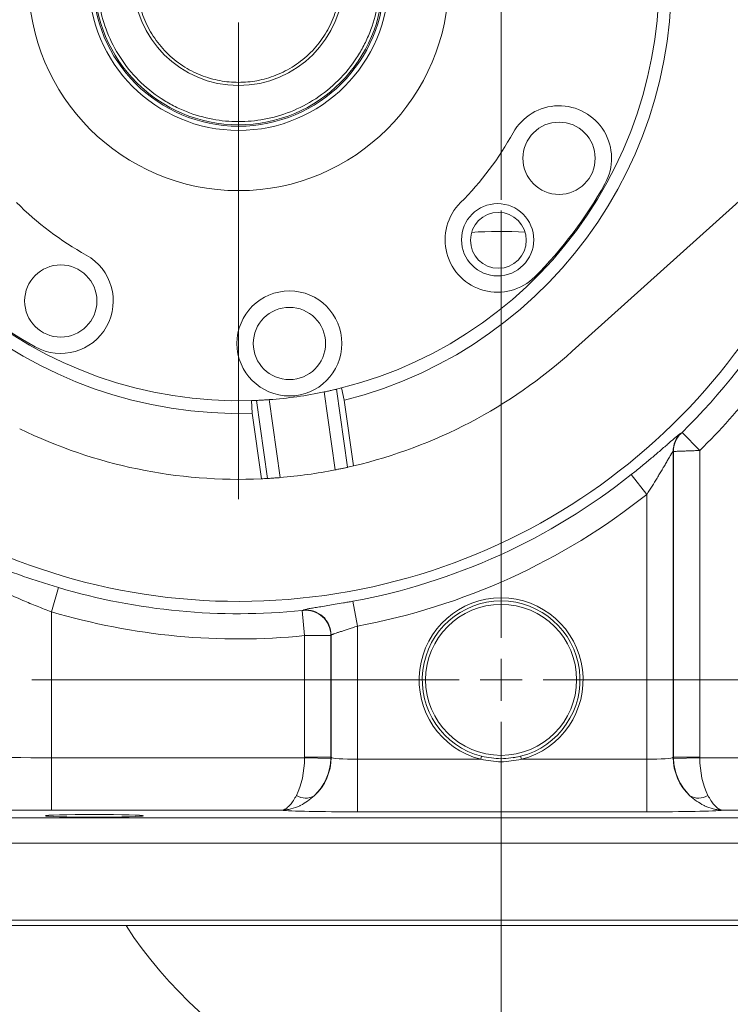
# Model space of a CAD drawing. Header units: inches. Extents: x 0.3 to 33.9, y 0.2 to 21.6.
# Tile 3 of 24: x 5 to 8.3, y 4.7 to 9.3. Entities that reach past the tile are written whole.
import ezdxf

# ---------------------------------------------------------------- set-up
doc = ezdxf.new("R2010")
doc.units = ezdxf.units.IN
doc.header["$MEASUREMENT"] = 0
doc.layers.add('SLD-0', color=7, linetype='Continuous', lineweight=15)
doc.styles.add('SLDTEXTSTYLE0', font='TXT', dxfattribs={"width": 0.75})
doc.dimstyles.new('SLDDIMSTYLE0', dxfattribs={"dimtxt": 0.25, "dimasz": 0.13, "dimexe": 0, "dimexo": 0.0625, "dimgap": 0.0625, "dimtad": 0, "dimtih": 1, "dimtoh": 1, "dimrnd": 1e-09, "dimzin": 12, "dimdsep": 46, "dimtxsty": 'SLDTEXTSTYLE0', "dimsah": 1, "dimcen": 0.09, "dimadec": 0, "dimazin": 3, "dimtfac": 1, "dimtofl": 0, "dimtmove": 0, "dimatfit": 3, "dimfxl": 1, "dimfrac": 2, "dimtolj": 1, "dimtzin": 12, "dimarcsym": 0})
doc.dimstyles.new('SLDDIMSTYLE1', dxfattribs={"dimtxt": 0.25, "dimasz": 0.13, "dimexe": 0, "dimexo": 0.0625, "dimgap": 0.0625, "dimtad": 0, "dimtih": 1, "dimtoh": 1, "dimrnd": 1e-09, "dimzin": 12, "dimdsep": 46, "dimtxsty": 'SLDTEXTSTYLE0', "dimsah": 1, "dimcen": 0.09, "dimadec": 0, "dimazin": 3, "dimtfac": 1, "dimtmove": 0, "dimatfit": 0, "dimfxl": 1, "dimfrac": 2, "dimtolj": 1, "dimtzin": 12, "dimarcsym": 0})

# ---------------------------------------------------------------- blocks, each defined once
blk = doc.blocks.new('_D_2')
at = {"layer": 'SLD-0'}
for p, q in [((7.2431, 8.4799), (7.2431, 14.5406)), ((10.5999, 7.2701), (10.5999, 14.5406)), ((8.5347, 14.4524), (8.4839, 14.4524)), ((8.4839, 14.4524), (8.4839, 14.0555)), ((9.3082, 14.4524), (9.359, 14.4524)), ((9.359, 14.4524), (9.359, 14.0555)), ((7.2431, 14.4156), (8.3951, 14.4156)), ((10.5999, 14.4156), (9.4478, 14.4156)), ((8.4839, 14.0555), (8.5347, 14.0555)), ((9.359, 14.0555), (9.3082, 14.0555))]:
    blk.add_line(p, q, dxfattribs=at)
for points in [[(7.2431, 14.4156), (7.3731, 14.3956), (7.3731, 14.4356)], [(10.5999, 14.4156), (10.4699, 14.4356), (10.4699, 14.3956)]]:
    blk.add_solid(points, dxfattribs=at)
at = {"layer": 'SLD-0', "char_height": 0.25, "attachment_point": 1, "style": 'SLDTEXTSTYLE0'}
for s, insert in [('3.36', (8.4966, 14.8254, -1.8466)), ('85.3', (8.5982, 14.3778, -1.8466))]:
    blk.add_mtext(s, dxfattribs=dict(at, insert=insert))
blk = doc.blocks.new('_D_3')
at = {"layer": 'SLD-0'}
for p, q in [((5.9931, 12.0447), (5.9931, 14.5406)), ((7.2431, 8.4799), (7.2431, 14.5406)), ((6.2313, 14.4524), (6.1805, 14.4524)), ((6.1805, 14.4524), (6.1805, 14.0555)), ((7.0048, 14.4524), (7.0556, 14.4524)), ((7.0556, 14.4524), (7.0556, 14.0555)), ((5.9931, 14.4156), (5.7431, 14.4156)), ((7.2431, 14.4156), (7.4931, 14.4156)), ((6.1805, 14.0555), (6.2313, 14.0555)), ((7.0556, 14.0555), (7.0048, 14.0555))]:
    blk.add_line(p, q, dxfattribs=at)
for points in [[(5.9931, 14.4156), (5.8631, 14.4356), (5.8631, 14.3956)], [(7.2431, 14.4156), (7.3731, 14.3956), (7.3731, 14.4356)]]:
    blk.add_solid(points, dxfattribs=at)
at = {"layer": 'SLD-0', "char_height": 0.25, "attachment_point": 1, "style": 'SLDTEXTSTYLE0'}
for s, insert in [('1.25', (6.1932, 14.8254, -1.8466)), ('31.8', (6.2948, 14.3778, -1.8466))]:
    blk.add_mtext(s, dxfattribs=dict(at, insert=insert))
blk = doc.blocks.new('SW_CENTERMARKSYMBOL_0')
at = {"layer": 'SLD-0', "color": 0}
blk.add_line((0, -0.2), (0, -2.4701), dxfattribs=at)
blk = doc.blocks.new('SW_CENTERMARKSYMBOL_1')
at = {"layer": 'SLD-0', "color": 0}
for p, q in [((0, 0.2), (0, 2.235)), ((0, 0), (0, 0.1)), ((-0.2, 0), (-2.235, 0)), ((0, 0), (-0.1, 0)), ((0, 0), (0, -0.1)), ((0, 0), (0.1, 0)), ((0.2, 0), (2.235, 0)), ((0, -0.2), (0, -2.235))]:
    blk.add_line(p, q, dxfattribs=at)

msp = doc.modelspace()

# ---------------------------------------------------------------- linework, layer by layer
at = {"color": 7, "linetype": 'Continuous', "lineweight": 15}
for p, q in [((9.2495, 9.2597), (7.5816, 7.759)), ((6.4014, 7.5657), (6.4534, 7.1946)), ((6.4599, 7.5788), (6.5121, 7.2069)), ((6.4832, 7.5845), (6.4967, 7.526)), ((6.0582, 7.4646), (6.0551, 7.5245)), ((6.0791, 7.5254), (6.1312, 7.1536)), ((6.139, 7.5289), (6.191, 7.1578)), ((6.5405, 7.2135), (6.4967, 7.526)), ((6.0582, 7.4646), (6.102, 7.152)), ((8.0984, 7.3687), (8.0997, 7.3681)), ((8.1046, 7.3726), (8.1885, 7.287)), ((8.0623, 7.2829), (8.0623, 5.8261)), ((8.0636, 7.2823), (8.0623, 7.2829)), ((8.0636, 5.8271), (8.0636, 7.2823)), ((8.1885, 7.287), (8.1885, 5.8271)), ((6.5096, 7.2064), (6.4534, 7.1946)), ((6.191, 7.1578), (6.1312, 7.1536)), ((7.8627, 7.1719), (7.9373, 7.078)), ((7.9373, 5.8166), (7.9373, 7.078)), ((5.1361, 6.6341), (5.102, 6.5191)), ((6.5371, 6.5691), (6.5588, 6.4512)), ((5.102, 6.5191), (5.102, 5.8239)), ((6.2955, 6.5249), (6.3076, 6.4056)), ((6.3003, 6.5256), (6.3016, 6.5271)), ((6.5588, 6.4512), (6.5588, 5.8166)), ((6.3076, 5.8271), (6.3076, 6.4056)), ((6.4338, 6.4078), (6.4325, 6.4063)), ((6.4325, 6.4063), (6.4325, 5.8271)), ((6.4338, 5.8261), (6.4338, 6.4078)), ((5.102, 5.8239), (5.102, 5.574)), ((5.102, 5.8239), (6.3075, 5.8239)), ((6.3075, 5.8239), (6.4324, 5.8207)), ((6.3076, 5.8271), (6.4325, 5.8271)), ((6.4325, 5.8271), (6.4338, 5.8261)), ((6.5588, 5.8166), (6.5588, 5.5667)), ((6.5588, 5.8166), (7.1465, 5.8166)), ((7.1502, 5.8311), (7.1465, 5.8166)), ((7.3396, 5.8166), (7.3359, 5.8311)), ((7.3396, 5.8166), (7.9373, 5.8166)), ((7.9373, 5.8166), (7.9373, 5.5667)), ((8.0623, 5.8261), (8.0636, 5.8271)), ((8.0636, 5.8271), (8.1885, 5.8271)), ((8.1886, 5.8239), (8.0637, 5.8207)), ((8.1886, 5.8239), (9.3941, 5.8239)), ((4.5714, 5.5376), (9.9247, 5.5376)), ((6.196, 5.574), (5.102, 5.574)), ((7.9373, 5.5667), (6.5588, 5.5667)), ((9.3941, 5.574), (8.3001, 5.574)), ((9.9247, 5.4176), (4.5714, 5.4176)), ((4.5714, 5.0514), (9.9247, 5.0514)), ((9.9247, 5.0249), (4.5714, 5.0249))]:
    msp.add_line(p, q, dxfattribs=at)
at = {"color": 7, "linetype": 'Continuous', "lineweight": 15, "flags": 128}
msp.add_lwpolyline([(7.3024, 5.8242), (7.3083, 5.8251), (7.3359, 5.8311)], dxfattribs=at)
at = {"color": 7, "linetype": 'Continuous', "lineweight": 15}
for centre, radius in [((5.9931, 9.5245), 1.0005), ((5.9931, 9.5245), 0.7138), ((5.9931, 9.5245), 0.6937), ((5.9931, 9.5245), 0.687), ((5.9931, 9.5245), 0.5), ((7.519, 8.678), 0.172), ((7.2265, 8.2902), 0.172), ((7.2301, 8.2875), 0.133), ((5.1465, 7.9986), 0.172), ((6.2353, 7.7964), 0.25), ((6.2353, 7.7964), 0.172), ((7.2431, 6.1949), 0.3595)]:
    msp.add_circle(centre, radius, dxfattribs=at)
for centre, radius, start, end in [((5.9931, 9.5245), 2.061, 284.1453, 91.8116), ((5.9931, 9.5245), 2.061, 104.1453, 271.8116), ((5.9931, 9.5245), 2.001, 284.1798, 91.7771), ((5.9931, 9.5245), 2.001, 104.1798, 271.7771), ((7.519, 8.678), 0.25, 330.9784, 150.9784), ((5.9931, 9.5245), 1.495, 314.9784, 330.9784), ((5.9931, 9.5245), 1.995, 314.9784, 330.9784), ((5.9931, 9.5245), 1.495, 224.9784, 240.9784), ((7.2265, 8.2902), 0.25, 134.9784, 314.9784), ((7.2431, 6.1949), 2.135, 86.938, 93.7739), ((5.1465, 7.9986), 0.25, 240.9784, 60.9784), ((5.9931, 9.5245), 1.995, 224.9784, 240.9784), ((5.9931, 9.5245), 3.0148, 314.4564, 329.3474), ((5.9931, 9.5245), 3.1348, 314.4564, 329.3474), ((5.9931, 9.5245), 2.375, 283.3274, 311.98), ((5.9931, 9.5245), 2.001, 274.1811, 281.7758), ((5.9931, 9.5245), 2.001, 283.493, 284.1798), ((5.9931, 9.5245), 2.001, 271.7771, 272.4639), ((5.9931, 9.5245), 2.375, 243.9769, 272.6295), ((8.1824, 7.2828), 0.1201, 134.3516, 179.9696), ((8.1837, 7.2823), 0.1201, 134.362, 179.9696), ((5.9931, 9.5245), 2.375, 274.7798, 281.1771), ((5.9931, 9.5245), 2.375, 282.6225, 283.3274), ((5.9931, 9.5245), 2.375, 272.6295, 273.3344), ((5.9931, 9.5245), 3.0051, 280.4296, 308.475), ((5.9931, 9.5245), 3.125, 280.4296, 308.475), ((5.9931, 9.5245), 3.0148, 253.4863, 275.7582), ((7.2431, 6.1949), 0.3905, 284.3197, 255.6803), ((7.2431, 6.1949), 0.3755, 284.3197, 255.6803), ((5.9931, 9.5245), 3.1348, 253.4863, 275.7582), ((6.3124, 6.4061), 0.1201, 0.093, 95.7573), ((6.3137, 6.4076), 0.1201, 0.093, 95.7847), ((6.1837, 5.8263), 0.2502, 312.8162, 359.9424), ((6.1825, 5.8272), 0.25, 358.5262, 359.9738), ((8.3125, 5.8263), 0.2502, 180.0576, 227.1838), ((8.3136, 5.8272), 0.25, 180.0262, 181.4738), ((6.313, 5.7118), 0.0801, 236.5793, 300.5245), ((8.1831, 5.7118), 0.0801, 239.4755, 303.4207), ((7.2431, 6.1949), 2.135, 213.2306, 270.2747), ((7.2431, 6.1949), 2.135, 270.2747, 326.7694)]:
    msp.add_arc(centre, radius, start, end, dxfattribs=at)
at = {"color": 8, "linetype": 'Continuous', "lineweight": 15}
msp.add_arc((5.9931, 9.5245), 2.9561, 207.4357, 348.5212, dxfattribs=at)
at = {"color": 7, "linetype": 'Continuous', "lineweight": 15}
for centre, major_axis, ratio, start_param, end_param in [((5.102, 5.8435), (0.5, 0), 0.039279, 3.176499, 4.712389), ((6.1869, 5.8239), (0.0041, 0.25), 0.482584, 3.922427, 4.720341), ((6.1825, 5.8272), (-0.1001, 0.0751), 0.999049, 3.759285, 3.784552), ((6.1869, 5.8239), (0.0815, 0.2369), 0.978221, 4.226504, 5.024418), ((6.5588, 5.8264), (0.125, 0), 0.078558, 3.176499, 4.712389), ((7.9373, 5.8264), (0.125, 0), 0.078558, 4.712389, 6.248279), ((8.3093, 5.8239), (-0.0815, 0.2369), 0.978221, 1.258768, 2.056681), ((8.3136, 5.8272), (-0.1001, -0.0751), 0.999049, 5.640226, 5.665493), ((8.3093, 5.8239), (-0.0041, 0.25), 0.482584, 1.562845, 2.360758), ((5.102, 5.5936), (0.75, 0), 0.026186, 3.176499, 4.712389), ((6.5588, 5.5765), (0.375, 0), 0.026186, 3.397717, 4.712389), ((7.9373, 5.5765), (0.375, 0), 0.026186, 4.712389, 6.027061)]:
    msp.add_ellipse(centre, major_axis=major_axis, ratio=ratio, start_param=start_param, end_param=end_param, dxfattribs=at)
msp.add_ellipse((5.3061, 5.5476), major_axis=(0.2344, 0), ratio=0.026186, dxfattribs=at)
for points, knots in [([(6.6651, 9.5239), (6.6629, 9.5649), (6.6585, 9.6493), (6.6212, 9.7746), (6.5593, 9.8951), (6.4721, 10.0026), (6.3823, 10.0757), (6.3033, 10.122), (6.2225, 10.1588), (6.1191, 10.1887), (5.9937, 10.2003), (5.8683, 10.1889), (5.743, 10.153), (5.6225, 10.0907), (5.515, 10.0036), (5.4419, 9.9137), (5.3956, 9.8348), (5.3588, 9.754), (5.3289, 9.6506), (5.3173, 9.5252), (5.3287, 9.3998), (5.3646, 9.2745), (5.4269, 9.154), (5.514, 9.0464), (5.6039, 8.9734), (5.6828, 8.9271), (5.7636, 8.8903), (5.867, 8.8604), (5.9924, 8.8488), (6.1179, 8.8602), (6.2431, 8.8961), (6.3636, 8.9583), (6.4712, 9.0455), (6.5442, 9.1353), (6.5905, 9.2143), (6.6272, 9.2951), (6.6583, 9.3985), (6.6629, 9.4829), (6.6651, 9.5239)], [0, 0, 0, 0, 0.029124, 0.059993, 0.092145, 0.124979, 0.157814, 0.173908, 0.190007, 0.220876, 0.25, 0.279124, 0.309993, 0.342145, 0.374979, 0.407814, 0.423908, 0.440007, 0.470876, 0.5, 0.529124, 0.559993, 0.592145, 0.624979, 0.657814, 0.673908, 0.690007, 0.720876, 0.75, 0.779124, 0.809993, 0.842145, 0.874979, 0.907814, 0.923908, 0.940007, 0.970876, 1, 1, 1, 1]), ([(6.4781, 9.5241), (6.4765, 9.5537), (6.4733, 9.6146), (6.4464, 9.705), (6.4018, 9.792), (6.3388, 9.8696), (6.2613, 9.9327), (6.1744, 9.9778), (6.084, 10.0039), (5.9935, 10.0123), (5.903, 10.004), (5.8126, 9.9781), (5.7256, 9.9332), (5.648, 9.8703), (5.5849, 9.7928), (5.5398, 9.7059), (5.5137, 9.6155), (5.5053, 9.525), (5.5136, 9.4345), (5.5395, 9.3441), (5.5844, 9.2571), (5.6473, 9.1795), (5.7248, 9.1164), (5.8117, 9.0713), (5.9021, 9.0452), (5.9926, 9.0368), (6.0831, 9.045), (6.1735, 9.0709), (6.2605, 9.1159), (6.3381, 9.1788), (6.4013, 9.2563), (6.4461, 9.3432), (6.4732, 9.4336), (6.4765, 9.4945), (6.4781, 9.5241)], [0, 0, 0, 0, 0.029129, 0.060003, 0.09216, 0.125, 0.15784, 0.189997, 0.220871, 0.25, 0.279129, 0.310003, 0.34216, 0.375, 0.40784, 0.439997, 0.470871, 0.5, 0.529129, 0.560003, 0.59216, 0.625, 0.65784, 0.689997, 0.720871, 0.75, 0.779129, 0.810003, 0.84216, 0.875, 0.90784, 0.939997, 0.970871, 1, 1, 1, 1]), ([(6.4014, 7.5657), (6.4081, 7.5671), (6.4213, 7.5699), (6.4389, 7.5738), (6.4522, 7.5769), (6.4585, 7.5784), (6.4596, 7.5787), (6.4599, 7.5788)], [0, 0, 0, 0, 0.228055, 0.456107, 0.684156, 0.911593, 1, 1, 1, 1]), ([(6.0791, 7.5254), (6.0803, 7.5254), (6.0828, 7.5256), (6.0947, 7.5261), (6.111, 7.527), (6.1268, 7.528), (6.1362, 7.5287), (6.139, 7.5289)], [0, 0, 0, 0, 0.226402, 0.45278, 0.679787, 0.907621, 1, 1, 1, 1]), ([(7.8627, 7.1719), (7.8781, 7.1843), (7.9093, 7.2093), (7.9545, 7.2468), (7.9978, 7.2837), (8.0254, 7.3077), (8.0531, 7.3319), (8.0773, 7.353), (8.095, 7.3676), (8.0975, 7.3684), (8.0984, 7.3687)], [0, 0, 0, 0, 0.13871, 0.281087, 0.424239, 0.572471, 0.589227, 0.767508, 0.917603, 1, 1, 1, 1]), ([(8.0997, 7.3681), (8.0998, 7.3681), (8.0998, 7.3682), (8.1003, 7.3685), (8.1011, 7.3693), (8.1026, 7.3707), (8.1038, 7.3719), (8.1046, 7.3726)], [0, 0, 0, 0, 0.100164, 0.247152, 0.426835, 0.662426, 1, 1, 1, 1]), ([(8.0623, 7.2829), (8.0618, 7.2826), (8.061, 7.282), (8.0576, 7.2769), (8.0542, 7.2713), (8.0491, 7.2628), (8.0418, 7.2506), (8.0317, 7.2331), (8.0209, 7.2146), (8.0096, 7.1955), (7.9979, 7.1758), (7.9822, 7.1497), (7.9621, 7.117), (7.9456, 7.0911), (7.9373, 7.078)], [0, 0, 0, 0, 0.062031, 0.108455, 0.156522, 0.184681, 0.267526, 0.352658, 0.433762, 0.515532, 0.598872, 0.68259, 0.840369, 1, 1, 1, 1]), ([(8.1885, 7.287), (8.1816, 7.2867), (8.1676, 7.2862), (8.1489, 7.2854), (8.131, 7.2848), (8.1141, 7.2841), (8.0986, 7.2835), (8.0862, 7.2831), (8.0771, 7.2828), (8.0705, 7.2825), (8.0654, 7.2824), (8.0643, 7.2823), (8.0636, 7.2823)], [0, 0, 0, 0, 0.108342, 0.2198248, 0.3002953, 0.4119286, 0.5270144, 0.6208444, 0.7166949, 0.799313, 0.8833, 1, 1, 1, 1]), ([(6.5121, 7.2069), (6.5108, 7.2067), (6.5084, 7.2061), (6.4968, 7.2036), (6.4808, 7.2001), (6.4654, 7.197), (6.4561, 7.1951), (6.4534, 7.1946)], [0, 0, 0, 0, 0.226671, 0.453324, 0.680425, 0.908112, 1, 1, 1, 1]), ([(6.191, 7.1578), (6.1842, 7.1573), (6.1707, 7.1562), (6.1527, 7.1549), (6.1391, 7.154), (6.1327, 7.1537), (6.1315, 7.1536), (6.1312, 7.1536)], [0, 0, 0, 0, 0.227843, 0.455685, 0.683524, 0.910929, 1, 1, 1, 1]), ([(4.5398, 6.8593), (4.5423, 6.8592), (4.5473, 6.859), (4.5722, 6.8492), (4.6091, 6.8332), (4.6583, 6.8115), (4.7192, 6.7851), (4.7929, 6.7543), (4.8781, 6.7207), (4.9671, 6.6883), (5.0539, 6.6591), (5.1087, 6.6424), (5.1361, 6.6341)], [0, 0, 0, 0, 0.098991, 0.197998, 0.295911, 0.393854, 0.496149, 0.598461, 0.710241, 0.82201, 0.911011, 1, 1, 1, 1]), ([(5.102, 6.5191), (5.0906, 6.5233), (5.0562, 6.5362), (5.0108, 6.5544), (4.964, 6.5742), (4.9264, 6.5908), (4.8874, 6.6088), (4.8496, 6.6269), (4.8148, 6.6442), (4.7831, 6.6604), (4.7543, 6.6755), (4.7271, 6.69), (4.695, 6.7075), (4.6675, 6.7226), (4.6451, 6.7348), (4.6309, 6.7424), (4.6156, 6.7501), (4.6054, 6.7545), (4.6031, 6.7541), (4.6023, 6.754)], [0, 0, 0, 0, 0.045197, 0.136315, 0.18228, 0.238489, 0.295039, 0.352649, 0.410626, 0.46135, 0.512338, 0.564187, 0.616352, 0.711612, 0.759887, 0.808828, 0.855862, 0.951166, 1, 1, 1, 1]), ([(6.3016, 6.5271), (6.3027, 6.5276), (6.3049, 6.5288), (6.3164, 6.5314), (6.3338, 6.5347), (6.3568, 6.5385), (6.3851, 6.5431), (6.4175, 6.5484), (6.4535, 6.5544), (6.4863, 6.56), (6.5145, 6.565), (6.5295, 6.5677), (6.5371, 6.5691)], [0, 0, 0, 0, 0.109444, 0.221842, 0.330311, 0.441771, 0.549186, 0.659695, 0.766593, 0.876699, 0.938053, 1, 1, 1, 1]), ([(6.2955, 6.5249), (6.2958, 6.5249), (6.2967, 6.525), (6.298, 6.5252), (6.2993, 6.5253), (6.3001, 6.5255), (6.3003, 6.5255), (6.3003, 6.5256)], [0, 0, 0, 0, 0.119981, 0.337521, 0.556451, 0.777256, 1, 1, 1, 1]), ([(6.5588, 6.4512), (6.5548, 6.4498), (6.5469, 6.4469), (6.5356, 6.443), (6.525, 6.4394), (6.515, 6.4361), (6.5053, 6.4329), (6.4959, 6.4299), (6.4871, 6.4271), (6.4788, 6.4244), (6.471, 6.422), (6.4638, 6.4197), (6.4551, 6.4169), (6.4479, 6.4144), (6.4422, 6.4123), (6.4388, 6.4109), (6.4363, 6.4097), (6.4345, 6.4086), (6.4341, 6.4081), (6.4338, 6.4078)], [0, 0, 0, 0, 0.06387, 0.128268, 0.183083, 0.238246, 0.294522, 0.35119, 0.404929, 0.459024, 0.514255, 0.569887, 0.622888, 0.730675, 0.785598, 0.838426, 0.891628, 0.945413, 1, 1, 1, 1]), ([(6.4325, 6.4063), (6.4323, 6.4063), (6.4319, 6.4062), (6.4302, 6.4062), (6.4276, 6.4062), (6.4242, 6.4062), (6.42, 6.4061), (6.415, 6.4061), (6.4092, 6.4061), (6.4027, 6.406), (6.3931, 6.406), (6.3823, 6.4059), (6.3705, 6.4059), (6.3611, 6.4058), (6.3514, 6.4058), (6.3413, 6.4057), (6.3306, 6.4057), (6.3193, 6.4056), (6.3115, 6.4056), (6.3076, 6.4056)], [0, 0, 0, 0, 0.053883, 0.108139, 0.163572, 0.219411, 0.27338, 0.327724, 0.382649, 0.438369, 0.492273, 0.601911, 0.657775, 0.711905, 0.766413, 0.822116, 0.878231, 0.938849, 1, 1, 1, 1]), ([(7.3396, 5.8166), (7.3075, 5.8108), (7.2431, 5.7992), (7.1787, 5.8108), (7.1465, 5.8166)], [0, 0, 0, 0, 0.499477, 1, 1, 1, 1]), ([(6.2689, 5.6449), (6.2591, 5.6282), (6.2483, 5.6097), (6.2309, 5.5911), (6.2205, 5.5825), (6.2095, 5.577), (6.2035, 5.5752), (6.2002, 5.5745), (6.1984, 5.5742), (6.1973, 5.5741), (6.1968, 5.574), (6.1964, 5.574), (6.1963, 5.574), (6.1962, 5.574), (6.1961, 5.574), (6.196, 5.574)], [0, 0, 0, 0, 0.416891, 0.461413, 0.703997, 0.834066, 0.906642, 0.947465, 0.970451, 0.983387, 0.990662, 0.994753, 0.996173, 0.996798, 1, 1, 1, 1]), ([(6.3537, 5.6428), (6.3327, 5.6259), (6.3102, 5.6077), (6.2721, 5.5895), (6.2494, 5.5814), (6.2246, 5.5764), (6.2117, 5.5749), (6.2048, 5.5743), (6.2009, 5.5741), (6.1987, 5.5741), (6.1975, 5.574), (6.1969, 5.574), (6.1966, 5.574), (6.1964, 5.574), (6.1962, 5.574), (6.196, 5.574)], [0, 0, 0, 0, 0.426251, 0.457293, 0.712383, 0.842296, 0.912355, 0.951016, 0.972553, 0.984602, 0.991356, 0.995145, 0.996106, 0.996742, 1, 1, 1, 1]), ([(8.1424, 5.6428), (8.1634, 5.6259), (8.1859, 5.6077), (8.224, 5.5895), (8.2467, 5.5814), (8.2715, 5.5764), (8.2844, 5.5749), (8.2914, 5.5743), (8.2952, 5.5741), (8.2974, 5.5741), (8.2986, 5.574), (8.2992, 5.574), (8.2995, 5.574), (8.2997, 5.574), (8.2999, 5.574), (8.3001, 5.574)], [0, 0, 0, 0, 0.426251, 0.457293, 0.712383, 0.842296, 0.912355, 0.951016, 0.972553, 0.984602, 0.991356, 0.995145, 0.996106, 0.996742, 1, 1, 1, 1]), ([(8.2273, 5.6449), (8.237, 5.6282), (8.2478, 5.6097), (8.2652, 5.5911), (8.2756, 5.5825), (8.2866, 5.577), (8.2926, 5.5752), (8.2959, 5.5745), (8.2977, 5.5742), (8.2988, 5.5741), (8.2994, 5.574), (8.2997, 5.574), (8.2998, 5.574), (8.2999, 5.574), (8.3, 5.574), (8.3001, 5.574)], [0, 0, 0, 0, 0.416891, 0.4614127, 0.7039972, 0.8340657, 0.9066417, 0.9474655, 0.9704512, 0.9833869, 0.9906624, 0.9947526, 0.9961733, 0.9967984, 1, 1, 1, 1])]:
    msp.add_open_spline(points, degree=3, knots=knots, dxfattribs=at)
msp.add_open_spline([(7.1502, 5.8311), (7.1811, 5.8253), (7.2431, 5.8136), (7.305, 5.8253), (7.3359, 5.8311)], degree=3, dxfattribs=at)

# ---------------------------------------------------------------- block references
at = {"layer": 'SLD-0'}
for name, p in [('SW_CENTERMARKSYMBOL_0', (5.9931, 9.5245)), ('SW_CENTERMARKSYMBOL_1', (7.2431, 6.1949))]:
    msp.add_blockref(name, p, dxfattribs=at)

# ---------------------------------------------------------------- dimensions: what is measured, and where the dimension line sits
for base, p1, p2, dimstyle, picture, middle in [((5.9931, 14.4156), (7.2431, 8.4299), (5.9931, 11.9947), 'SLDDIMSTYLE1', '_D_3', (6.6181, 14.4156)), ((7.2431, 14.4156), (10.5999, 7.2201), (7.2431, 8.4299), 'SLDDIMSTYLE0', '_D_2', (8.9215, 14.4156))]:
    dim = msp.add_linear_dim(base=base, p1=p1, p2=p2, dimstyle=dimstyle, dxfattribs=at)
    dim.commit()
    dim.dimension.update_dxf_attribs({"geometry": picture, "text_midpoint": middle, "dimtype": 160})

doc.saveas('drawing.dxf')
